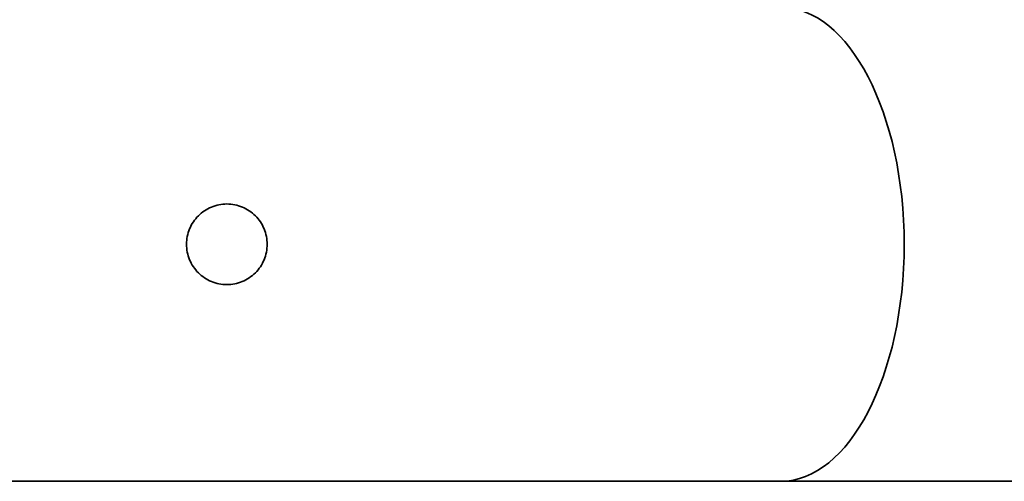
# Model space of a CAD drawing. Header units: millimetres. Extents: x 0 to 864, y 0 to 559.
# Tile 48 of 83: x 487 to 513, y 195 to 207. Entities that reach past the tile are written whole.
import ezdxf

# ---------------------------------------------------------------- set-up
doc = ezdxf.new("R2010")
doc.units = ezdxf.units.MM

msp = doc.modelspace()

# ---------------------------------------------------------------- linework, layer by layer
at = {"color": 7, "linetype": 'Continuous', "lineweight": 35}
for p, q in [((456.8202, 194.5266), (507.1359, 194.5266)), ((507.1359, 194.5266), (530.4261, 194.5266))]:
    msp.add_line(p, q, dxfattribs=at)
for start_param, end_param in [(4.712389, 6.2831853), (3.1415927, 4.712389)]:
    msp.add_ellipse((507.1359, 200.7766), major_axis=(0, 6.25), ratio=0.5205671, start_param=start_param, end_param=end_param, dxfattribs=at)
msp.add_open_spline([(491.4734, 200.7766), (491.4734, 200.7064), (491.4804, 200.637), (491.5074, 200.5011), (491.5278, 200.4337), (491.5813, 200.3049), (491.614, 200.2439), (491.6909, 200.1287), (491.7357, 200.0741), (491.8337, 199.9762), (491.8871, 199.9323), (492.0029, 199.8548), (492.0648, 199.8217), (492.1927, 199.7687), (492.2596, 199.7483), (492.397, 199.7209), (492.4661, 199.7141), (492.6049, 199.7141), (492.6754, 199.721), (492.8118, 199.7482), (492.8781, 199.7683), (493.0066, 199.8215), (493.0688, 199.8548), (493.1838, 199.9317), (493.2373, 199.9755), (493.3363, 200.0743), (493.3804, 200.1281), (493.4573, 200.243), (493.4906, 200.305), (493.544, 200.4338), (493.5641, 200.5001), (493.5914, 200.6364), (493.5984, 200.7069), (493.5984, 200.8458), (493.5917, 200.9148), (493.5645, 201.0521), (493.544, 201.1192), (493.4911, 201.247), (493.4582, 201.3087), (493.3806, 201.4248), (493.3367, 201.4783), (493.239, 201.5762), (493.1845, 201.621), (493.0692, 201.6982), (493.0082, 201.7309), (492.8797, 201.7844), (492.8121, 201.8049), (492.6762, 201.8321), (492.6071, 201.839), (492.4664, 201.8392), (492.3969, 201.8323), (492.2597, 201.8049), (492.1925, 201.7844), (492.0647, 201.7314), (492.0033, 201.6986), (491.8869, 201.6208), (491.8335, 201.5768), (491.7358, 201.479), (491.691, 201.4246), (491.6138, 201.309), (491.5812, 201.248), (491.5279, 201.1196), (491.5074, 201.0519), (491.4803, 200.9159), (491.4734, 200.8468), (491.4734, 200.7766)], degree=3, knots=[0, 0, 0, 0, 0.03125, 0.03125, 0.0625, 0.0625, 0.09375, 0.09375, 0.125, 0.125, 0.15625, 0.15625, 0.1875, 0.1875, 0.21875, 0.21875, 0.25, 0.25, 0.28125, 0.28125, 0.3125, 0.3125, 0.34375, 0.34375, 0.375, 0.375, 0.40625, 0.40625, 0.4375, 0.4375, 0.46875, 0.46875, 0.5, 0.5, 0.53125, 0.53125, 0.5625, 0.5625, 0.59375, 0.59375, 0.625, 0.625, 0.65625, 0.65625, 0.6875, 0.6875, 0.71875, 0.71875, 0.75, 0.75, 0.78125, 0.78125, 0.8125, 0.8125, 0.84375, 0.84375, 0.875, 0.875, 0.90625, 0.90625, 0.9375, 0.9375, 0.96875, 0.96875, 1, 1, 1, 1], dxfattribs=at)

doc.saveas('drawing.dxf')
